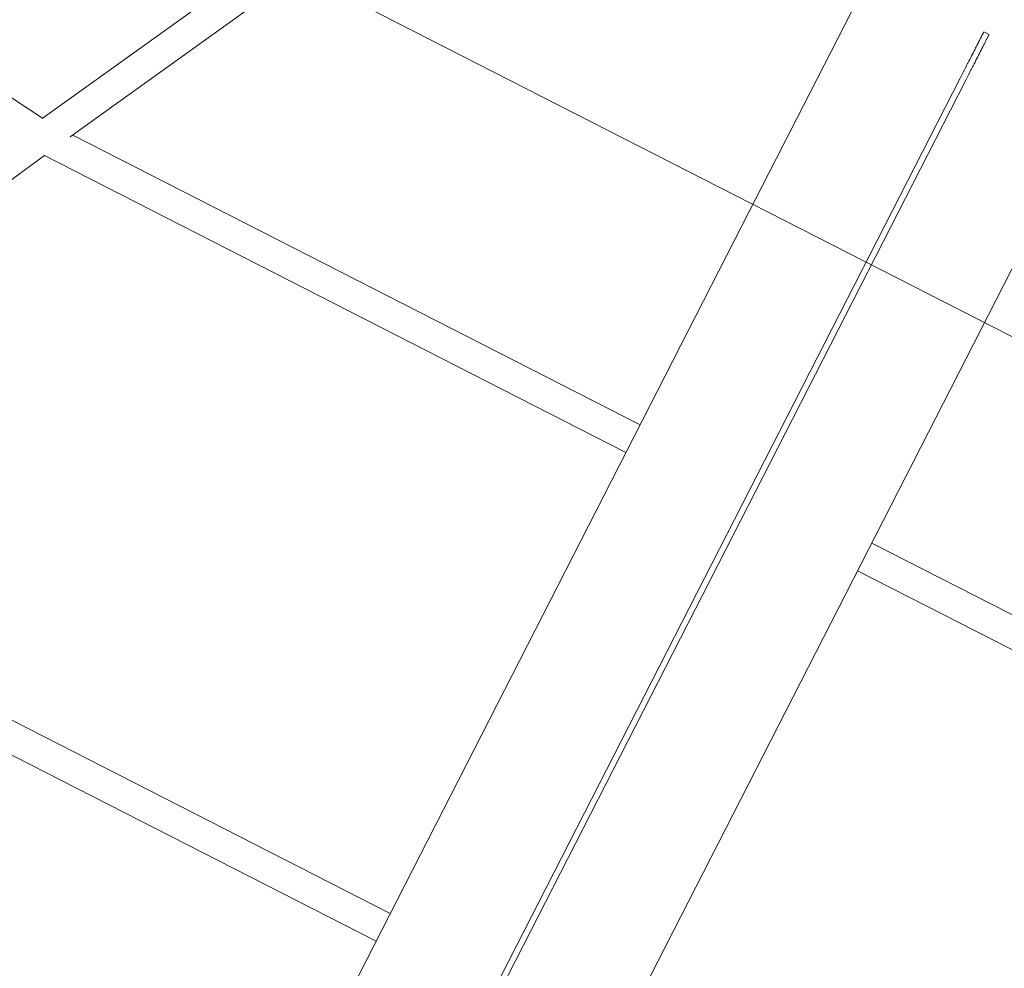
# Model space of a CAD drawing. Extents: x 5459245 to 5462690, y 5971016 to 5972523.
# Tile 150 of 198: x 5462452.616 to 5462453.12, y 5972213.45 to 5972213.936. Entities that reach past the tile are written whole.
import ezdxf

# ---------------------------------------------------------------- set-up
doc = ezdxf.new("R2010")
doc.units = 0
doc.layers.add('A_MAŁA ARCHITEKTURA', color=195, linetype='CONTINUOUS', lineweight=9)

# ---------------------------------------------------------------- blocks, each defined once
blk = doc.blocks.new('A$C43995eb0')
at = {"layer": 'A_MAŁA ARCHITEKTURA', "linetype": 'Continuous'}
for p, q in [((1274.28, 66.5), (1274.28, 400.94)), ((1258.28, 392.49), (1258.28, 66.5)), ((1143.94, 66.5), (995.85, 66.5)), ((3025.36, 66.5), (1143.94, 66.5)), ((999.08, 1.5), (999.08, -1.5)), ((1025.73, 1.5), (2052.65, 1.5)), ((1025.73, -1.5), (2052.65, -1.5)), ((995.85, -66.5), (1143.94, -66.5)), ((1143.94, -66.5), (3025.36, -66.5)), ((1258.28, -66.5), (1258.28, -392.49)), ((1274.28, -400.94), (1274.28, -66.5)), ((1539.24, -66.5), (1539.24, -533.9)), ((1555.24, -541), (1555.24, -66.5)), ((1259.82, -393.28), (1033.3, -276.73)), ((1077.04, -317.23), (1257.95, -410.31)), ((1540.76, -534.66), (1274.28, -400.67)), ((1257.73, -410.2), (1251.59, -466.29))]:
    blk.add_line(p, q, dxfattribs=at)
at = {"layer": 'A_MAŁA ARCHITEKTURA'}
blk.add_line((1131.59, 350), (1131.59, -350), dxfattribs=at)
at = {"layer": 'A_MAŁA ARCHITEKTURA', "linetype": 'Continuous'}
for points, knots in [([(999.08, 1.5), (999.08, 1.5), (999.08, 1.5), (999.09, 1.5), (999.12, 1.5), (999.16, 1.5), (999.2, 1.5), (999.26, 1.5), (999.33, 1.5), (999.41, 1.5), (999.5, 1.5), (999.61, 1.5), (999.72, 1.5), (999.84, 1.5), (1000.06, 1.5), (1000.42, 1.5), (1000.96, 1.5), (1001.58, 1.5), (1002.9, 1.5), (1005.3, 1.5), (1008.91, 1.5), (1012.91, 1.5), (1016.11, 1.5), (1018.48, 1.5), (1019.88, 1.5), (1021.31, 1.5), (1022.76, 1.5), (1024.24, 1.5), (1025.23, 1.5), (1025.73, 1.5)], [0, 0, 0, 0, 0.009409, 0.01883, 0.028272, 0.037746, 0.047259, 0.056824, 0.066447, 0.07614, 0.085911, 0.095769, 0.105722, 0.115779, 0.125948, 0.155898, 0.186679, 0.218461, 0.251394, 0.369859, 0.501149, 0.621908, 0.74981, 0.790716, 0.831895, 0.87338, 0.915205, 0.957401, 1, 1, 1, 1]), ([(1025.73, -1.5), (1025.48, -1.5), (1024.98, -1.5), (1024.23, -1.5), (1023.49, -1.5), (1022.76, -1.5), (1022.03, -1.5), (1021.31, -1.5), (1020.59, -1.5), (1019.88, -1.5), (1019.18, -1.5), (1018.47, -1.5), (1017.78, -1.5), (1015.88, -1.5), (1012.91, -1.5), (1009.36, -1.5), (1006.46, -1.5), (1004.18, -1.5), (1002.6, -1.5), (1001.58, -1.5), (1000.95, -1.5), (1000.42, -1.5), (1000.02, -1.5), (999.73, -1.5), (999.53, -1.5), (999.36, -1.5), (999.23, -1.5), (999.14, -1.5), (999.09, -1.5), (999.08, -1.5), (999.08, -1.5)], [0, 0, 0, 0, 0.021353, 0.042603, 0.063752, 0.084805, 0.105767, 0.12664, 0.147429, 0.168138, 0.188771, 0.209332, 0.229826, 0.250257, 0.377925, 0.498531, 0.58782, 0.67088, 0.748804, 0.781757, 0.813564, 0.844378, 0.874368, 0.89311, 0.911493, 0.929572, 0.947402, 0.965042, 0.982554, 1, 1, 1, 1]), ([(768.63, -596.05), (771.65, -599.17), (780.31, -608.14), (794.77, -622.76), (812.06, -639.86), (829.56, -656.71), (847.24, -673.32), (865.1, -689.7), (883.15, -705.82), (901.38, -721.7), (919.78, -737.33), (938.36, -752.71), (957.11, -767.84), (976.03, -782.7), (995.11, -797.31), (1014.36, -811.66), (1033.77, -825.75), (1053.33, -839.57), (1073.05, -853.12), (1092.91, -866.4), (1112.93, -879.41), (1133.09, -892.15), (1153.39, -904.61), (1173.83, -916.79), (1194.41, -928.7), (1215.11, -940.32), (1235.95, -951.66), (1256.91, -962.72), (1277.99, -973.49), (1299.2, -983.97), (1320.52, -994.16), (1341.95, -1004.07), (1363.49, -1013.68), (1385.14, -1022.99), (1406.89, -1032.01), (1428.74, -1040.74), (1450.68, -1049.16), (1472.72, -1057.29), (1494.85, -1065.11), (1517.06, -1072.64), (1539.36, -1079.86), (1561.73, -1086.78), (1584.18, -1093.39), (1606.7, -1099.69), (1629.3, -1105.69), (1651.95, -1111.39), (1674.67, -1116.77), (1697.45, -1121.84), (1720.28, -1126.61), (1743.17, -1131.06), (1766.1, -1135.2), (1789.08, -1139.03), (1812.09, -1142.55), (1835.15, -1145.75), (1858.24, -1148.64), (1881.36, -1151.22), (1904.5, -1153.48), (1927.67, -1155.42), (1950.86, -1157.05), (1974.07, -1158.37), (1997.29, -1159.37), (2019.69, -1160.04), (2034.36, -1160.25), (2041.28, -1160.34)], [0, 0, 0, 0, 0.008859, 0.025435, 0.04201, 0.058584, 0.075158, 0.09173, 0.108302, 0.124873, 0.141442, 0.158011, 0.174578, 0.191145, 0.20771, 0.224275, 0.240838, 0.257401, 0.273962, 0.290523, 0.307082, 0.32364, 0.340197, 0.356754, 0.373309, 0.389863, 0.406416, 0.422968, 0.439519, 0.456068, 0.472617, 0.489165, 0.505712, 0.522258, 0.538803, 0.555347, 0.57189, 0.588432, 0.604973, 0.621513, 0.638052, 0.654591, 0.671129, 0.687665, 0.704202, 0.720737, 0.737272, 0.753806, 0.770339, 0.786872, 0.803404, 0.819936, 0.836467, 0.852998, 0.869528, 0.886058, 0.902587, 0.919116, 0.935645, 0.952174, 0.968702, 0.98523, 1, 1, 1, 1])]:
    blk.add_open_spline(points, degree=3, knots=knots, dxfattribs=at)

msp = doc.modelspace()

# ---------------------------------------------------------------- block references
at = {"layer": 'A_MAŁA ARCHITEKTURA', "xscale": 0.001, "yscale": 0.001, "zscale": 0.001, "rotation": 242.9301705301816}
msp.add_blockref('A$C43995eb0', (5462453.5658, 5972214.81866), dxfattribs=at)

doc.saveas('drawing.dxf')
